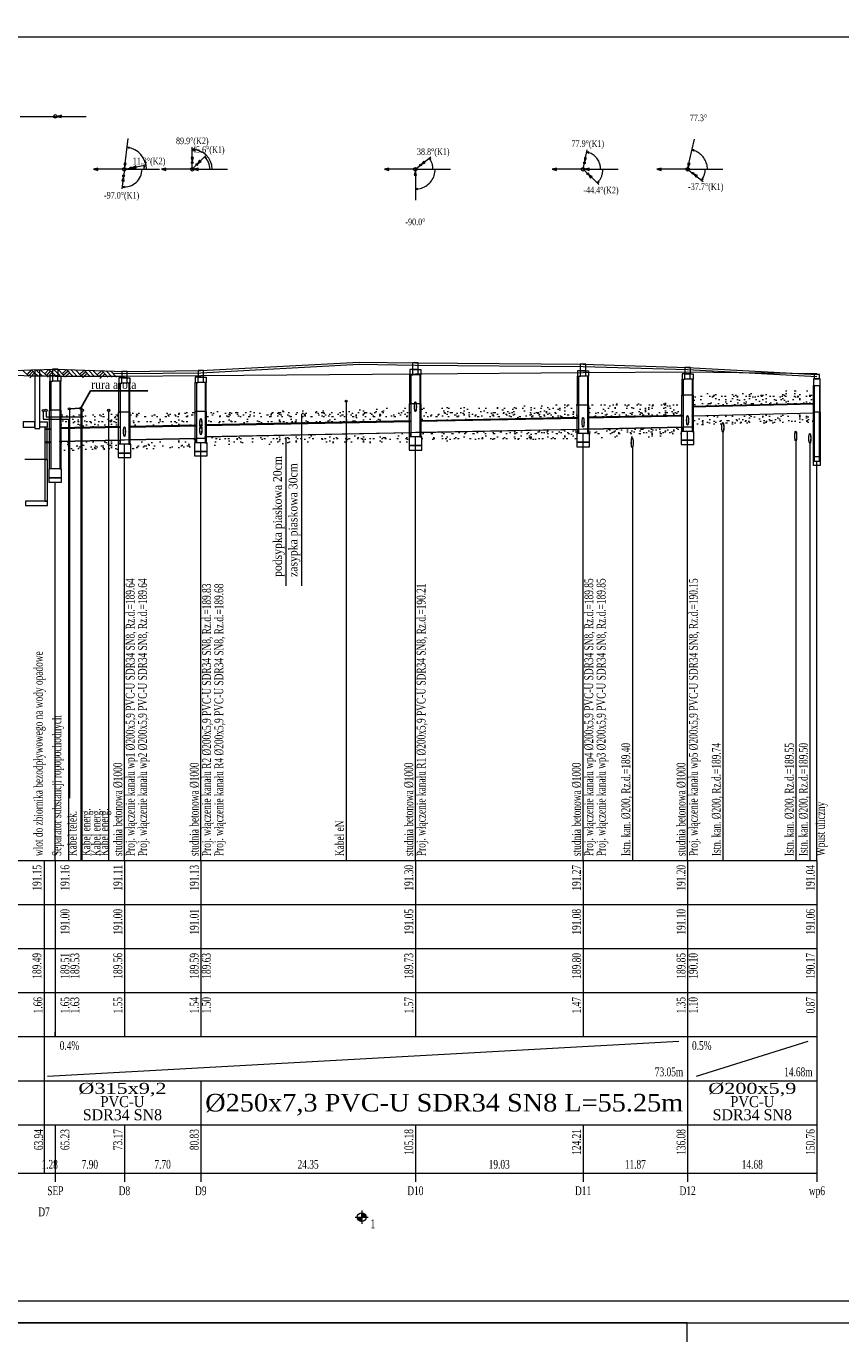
# Model space of a CAD drawing. Header units: metres. Extents: x 179 to 4242, y -694 to 805.
# Tile 4 of 25: x 754 to 939, y -304 to -8. Entities that reach past the tile are written whole.
import ezdxf
from ezdxf import colors
from ezdxf.entities.mleader import LeaderData, LeaderLine
from ezdxf.enums import TextEntityAlignment as Align
from ezdxf.math import Vec2, Vec3

# ---------------------------------------------------------------- set-up
doc = ezdxf.new("R2010")
doc.units = ezdxf.units.M
doc.header["$LTSCALE"] = 2
for name, color, linetype, lineweight in [('Liczby', 7, 'Continuous', 0), ('Linie_odn', 7, 'Continuous', 0), ('Linie_opisowe', 7, 'Continuous', 0), ('Linie_tabeli', 7, 'Continuous', 0), ('Odcinki', 7, 'Continuous', 20), ('Opis_PZ', 7, 'Continuous', 0), ('Opis_uzbr_n', 7, 'Continuous', 0), ('Opis_wl', 7, 'Continuous', 0), ('Osie', 7, 'Continuous', 0), ('Podsypki', 7, 'Continuous', 0), ('Teksty', 7, 'Continuous', 0), ('Teren_istn', 3, 'Continuous', 0), ('Teren_proj', 7, 'Continuous', 0), ('Uzbr_nadz', 7, 'Continuous', 0), ('Uzbr_podz', 7, 'Continuous', 0), ('warstwa_nr_0', 8, 'Continuous', 0), ('Wezly', 7, 'Continuous', 0), ('Wezly_2', 7, 'Continuous', 0), ('Wymiary', 7, 'Continuous', 0)]:
    doc.layers.add(name, color=color, linetype=linetype, lineweight=lineweight)
doc.styles.add('Garamond', font='GARA.TTF')
doc.styles.get("Standard").update_dxf_attribs({"font": 'GARA.TTF', "width": 0.8})
pattern_1 = [(0, (0, 594), (15.24, 3.81), [-1.905, 0, -5.715, 0]), (0, (0, 594.1905), (15.24, 3.81), [-0.762, 0, -2.667, 0, -1.3716, 0, -5.715, 0]), (0, (0, 594.381), (15.24, 3.81), [-0.381, 0, -1.905, 0, -1.905, 0, -4.191, 0, -1.3716, 0]), (0, (0, 594.5715), (15.24, 3.81), [-1.3716, 0, -6.096, 0]), (0, (0, 594.762), (15.24, 3.81), [-4.572, 0, -4.572, 0]), (0, (0, 594.9525), (15.24, 3.81), [-6.477, 0]), (0, (0, 595.143), (15.24, 3.81), [-1.905, 0, -8.382, 0]), (0, (0, 595.3335), (15.24, 3.81), [-2.667, 0, -1.524, 0]), (0, (0, 595.524), (15.24, 3.81), [-3.81, 0]), (0, (0, 595.905), (15.24, 3.81), [-0.5334, 0, -5.715, 0, -3.429, 0]), (0, (0, 596.0955), (15.24, 3.81), [-0.762, 0, -0.0762, 0, -1.905, 0]), (0, (0, 596.286), (15.24, 3.81), [-0.381, 0, -4.953, 0, -5.715, 0]), (0, (0, 596.4765), (15.24, 3.81), [-3.81, 0]), (0, (0, 596.667), (15.24, 3.81), [-1.905, 0, -8.001, 0]), (0, (0, 597.048), (15.24, 3.81), [-9.144, 0]), (0, (0, 597.2385), (15.24, 3.81), [-1.905, 0, -0.1524, 0, -2.667, 0]), (0, (0, 597.429), (15.24, 3.81), [-0.5334, 0, -3.81, 0, -1.524, 0, -2.667, 0, -3.048, 0]), (0, (0, 597.6195), (15.24, 3.81), [-1.143, 0, -1.524, 0, -3.81, 0, -0.1524, 0, -1.905, 0]), (0, (0, 597.81), (15.24, 3.81), [-3.81, 0])]
pattern_2 = [(0, (0, 596), (15.24, 3.81), [-1.905, 0, -5.715, 0]), (0, (0, 596.1905), (15.24, 3.81), [-0.762, 0, -2.667, 0, -1.3716, 0, -5.715, 0]), (0, (0, 596.381), (15.24, 3.81), [-0.381, 0, -1.905, 0, -1.905, 0, -4.191, 0, -1.3716, 0]), (0, (0, 596.5715), (15.24, 3.81), [-1.3716, 0, -6.096, 0]), (0, (0, 596.762), (15.24, 3.81), [-4.572, 0, -4.572, 0]), (0, (0, 596.9525), (15.24, 3.81), [-6.477, 0]), (0, (0, 597.143), (15.24, 3.81), [-1.905, 0, -8.382, 0]), (0, (0, 597.3335), (15.24, 3.81), [-2.667, 0, -1.524, 0]), (0, (0, 597.524), (15.24, 3.81), [-3.81, 0]), (0, (0, 597.905), (15.24, 3.81), [-0.5334, 0, -5.715, 0, -3.429, 0]), (0, (0, 598.0955), (15.24, 3.81), [-0.762, 0, -0.0762, 0, -1.905, 0]), (0, (0, 598.286), (15.24, 3.81), [-0.381, 0, -4.953, 0, -5.715, 0]), (0, (0, 598.4765), (15.24, 3.81), [-3.81, 0]), (0, (0, 598.667), (15.24, 3.81), [-1.905, 0, -8.001, 0]), (0, (0, 599.048), (15.24, 3.81), [-9.144, 0]), (0, (0, 599.2385), (15.24, 3.81), [-1.905, 0, -0.1524, 0, -2.667, 0]), (0, (0, 599.429), (15.24, 3.81), [-0.5334, 0, -3.81, 0, -1.524, 0, -2.667, 0, -3.048, 0]), (0, (0, 599.6195), (15.24, 3.81), [-1.143, 0, -1.524, 0, -3.81, 0, -0.1524, 0, -1.905, 0]), (0, (0, 599.81), (15.24, 3.81), [-3.81, 0])]

# ---------------------------------------------------------------- blocks, each defined once
blk = doc.blocks.new('_None')

msp = doc.modelspace()

# ---------------------------------------------------------------- hatches: boundary and pattern name
at = {"layer": 'Podsypki'}
h = msp.add_hatch(dxfattribs=at)
h.set_pattern_fill('SCREED', color=256, scale=0.3, style=0)
h.set_pattern_definition(pattern_2)
h.paths.add_polyline_path([(905.516, -93.88), (932.759, -93.199), (932.759, -90.199), (905.516, -90.88)])
h = msp.add_hatch(dxfattribs=at)
h.set_pattern_fill('SCREED', color=256, scale=0.3, style=0)
h.set_pattern_definition(pattern_1)
h.paths.add_polyline_path([(795.017, -98.072), (802.817, -97.916), (802.817, -95.043, -0.2651024), (802.602, -94.92), (795.017, -95.072)])
h = msp.add_hatch(dxfattribs=at)
h.set_pattern_fill('SCREED', color=256, scale=0.3, style=0)
h.set_pattern_definition(pattern_1)
h.paths.add_polyline_path([(802.817, -97.916), (805.497, -97.862), (805.497, -95.022, -0.3041237), (805.266, -94.867), (803.037, -94.912, -0.2758332), (802.817, -95.043)])
h = msp.add_hatch(dxfattribs=at)
h.set_pattern_fill('SCREED', color=256, scale=0.3, style=0)
h.set_pattern_definition(pattern_1)
h.paths.add_polyline_path([(805.497, -97.862), (817.157, -97.629), (817.157, -94.629), (805.732, -94.858, -0.3150814), (805.497, -95.022)])
h = msp.add_hatch(dxfattribs=at)
h.set_pattern_fill('SCREED', color=256, scale=0.3, style=0)
h.set_pattern_definition(pattern_1)
h.paths.add_polyline_path([(817.157, -97.629), (835.377, -97.265), (835.377, -94.265), (817.157, -94.629)])
h = msp.add_hatch(dxfattribs=at)
h.set_pattern_fill('SCREED', color=256, scale=0.3, style=0)
h.set_pattern_definition(pattern_1)
h.paths.add_polyline_path([(841.079, -97.151), (841.079, -94.151), (835.377, -94.265), (835.377, -97.265)])
h = msp.add_hatch(dxfattribs=at)
h.set_pattern_fill('SCREED', color=256, scale=0.3, style=0)
h.set_pattern_definition(pattern_1)
h.paths.add_polyline_path([(843.719, -97.098), (853.742, -96.897), (853.742, -93.897), (843.719, -94.098)])
h = msp.add_hatch(dxfattribs=at)
h.set_pattern_fill('SCREED', color=256, scale=0.3, style=0)
h.set_pattern_definition(pattern_1)
h.paths.add_polyline_path([(879.138, -96.389), (879.138, -93.389), (853.742, -93.897), (853.742, -96.897)])
h = msp.add_hatch(dxfattribs=at)
h.set_pattern_fill('SCREED', color=256, scale=0.3, style=0)
h.set_pattern_definition(pattern_1)
h.paths.add_polyline_path([(881.778, -96.337), (902.876, -95.915), (902.876, -92.915), (881.778, -93.337)])
h = msp.add_hatch(dxfattribs=at)
h.set_pattern_fill('SCREED', color=256, scale=0.3, style=0)
h.set_pattern_definition(pattern_1)
h.paths.add_polyline_path([(761.99, -98.714), (775.035, -98.453), (775.035, -95.453), (761.99, -95.714)])
h = msp.add_hatch(dxfattribs=at)
h.set_pattern_fill('SCREED', color=256, scale=0.3, style=0)
h.set_pattern_definition(pattern_1)
h.paths.add_polyline_path([(777.675, -98.401), (784.306, -98.268), (783.843, -95.277), (777.675, -95.401)])
h = msp.add_hatch(dxfattribs=at)
h.set_pattern_fill('SCREED', color=256, scale=0.3, style=0)
h.set_pattern_definition(pattern_1)
h.paths.add_polyline_path([(792.377, -98.107), (792.377, -95.107), (783.843, -95.277), (784.306, -98.268)])
h = msp.add_hatch(dxfattribs=at)
h.set_pattern_fill('SCREED', color=256, scale=0.3, style=0)
h.set_pattern_definition(pattern_2)
h.paths.add_polyline_path([(932.759, -95.399), (905.516, -96.08), (905.516, -97.513), (905.636, -97.513), (905.636, -98.08), (932.687, -97.399), (932.759, -97.399)])
h = msp.add_hatch(dxfattribs=at)
h.set_pattern_fill('SCREED', color=256, scale=0.3, style=0)
h.set_pattern_definition(pattern_1)
h.paths.add_polyline_path([(802.817, -100.666), (795.017, -100.822), (795.017, -102.087), (795.137, -102.087), (795.137, -102.822), (802.817, -102.668)])
h = msp.add_hatch(dxfattribs=at)
h.set_pattern_fill('SCREED', color=256, scale=0.3, style=0)
h.set_pattern_definition(pattern_1)
h.paths.add_polyline_path([(805.497, -100.612), (802.817, -100.666), (802.817, -102.668), (805.497, -102.614)])
h = msp.add_hatch(dxfattribs=at)
h.set_pattern_fill('SCREED', color=256, scale=0.3, style=0)
h.set_pattern_definition(pattern_1)
h.paths.add_polyline_path([(817.157, -100.379), (805.497, -100.612), (805.497, -102.614), (817.157, -102.379)])
h = msp.add_hatch(dxfattribs=at)
h.set_pattern_fill('SCREED', color=256, scale=0.3, style=0)
h.set_pattern_definition(pattern_1)
h.paths.add_polyline_path([(835.377, -100.015), (817.157, -100.379), (817.157, -102.379), (835.377, -102.013)])
h = msp.add_hatch(dxfattribs=at)
h.set_pattern_fill('SCREED', color=256, scale=0.3, style=0)
h.set_pattern_definition(pattern_1)
h.paths.add_polyline_path([(841.079, -100.749), (841.079, -99.901), (835.377, -100.015), (835.377, -102.013), (840.959, -101.901), (840.959, -100.769), (840.959, -100.749)])
h = msp.add_hatch(dxfattribs=at)
h.set_pattern_fill('SCREED', color=256, scale=0.3, style=0)
h.set_pattern_definition(pattern_1)
h.paths.add_polyline_path([(853.742, -99.647), (843.719, -99.848), (843.719, -100.749), (843.839, -100.749), (843.839, -101.848), (853.742, -101.648)])
h = msp.add_hatch(dxfattribs=at)
h.set_pattern_fill('SCREED', color=256, scale=0.3, style=0)
h.set_pattern_definition(pattern_1)
h.paths.add_polyline_path([(879.138, -99.988), (879.138, -99.139), (853.742, -99.647), (853.742, -101.648), (879.018, -101.139), (879.018, -100.008), (879.018, -99.988)])
h = msp.add_hatch(dxfattribs=at)
h.set_pattern_fill('SCREED', color=256, scale=0.3, style=0)
h.set_pattern_definition(pattern_1)
h.paths.add_polyline_path([(902.876, -98.665), (881.778, -99.087), (881.778, -99.988), (881.898, -99.988), (881.898, -101.087), (902.756, -100.665), (902.756, -99.533), (902.756, -99.513), (902.876, -99.513)])
h = msp.add_hatch(dxfattribs=at)
h.set_pattern_fill('SCREED', color=256, scale=0.3, style=0)
h.set_pattern_definition(pattern_1)
h.paths.add_polyline_path([(775.035, -101.603), (761.99, -101.864), (761.99, -103.047), (762.11, -103.047), (762.11, -103.864), (774.915, -103.603), (774.915, -102.434), (775.035, -102.434)])
h = msp.add_hatch(dxfattribs=at)
h.set_pattern_fill('SCREED', color=256, scale=0.3, style=0)
h.set_pattern_definition(pattern_1)
h.paths.add_polyline_path([(784.655, -101.411), (777.675, -101.551), (777.675, -102.434), (777.795, -102.434), (777.795, -103.551), (784.655, -103.411)])
h = msp.add_hatch(dxfattribs=at)
h.set_pattern_fill('SCREED', color=256, scale=0.3, style=0)
h.set_pattern_definition(pattern_1)
h.paths.add_polyline_path([(792.377, -102.087), (792.377, -101.257), (784.655, -101.411), (784.655, -103.411), (792.257, -103.257), (792.257, -102.107), (792.257, -102.087)])

# ---------------------------------------------------------------- linework, layer by layer
at = {"layer": 'Liczby'}
for p, q in [((828.719, -278), (831.719, -278)), ((829.221, -278.07), (831.216, -277.93)), ((829.228, -278.139), (831.209, -277.861)), ((829.241, -278.208), (831.197, -277.792)), ((829.257, -278.276), (831.18, -277.724)), ((829.279, -278.342), (831.158, -277.658)), ((829.305, -278.407), (831.132, -277.593)), ((829.336, -278.469), (831.102, -277.531)), ((829.371, -278.53), (831.067, -277.47)), ((829.41, -278.588), (831.028, -277.412)), ((829.453, -278.643), (830.985, -277.357)), ((829.499, -278.695), (830.938, -277.305)), ((829.55, -278.743), (830.888, -277.257)), ((829.603, -278.788), (830.834, -277.212)), ((829.66, -278.829), (830.778, -277.171)), ((829.719, -278.866), (830.719, -277.134)), ((829.78, -278.899), (830.657, -277.101)), ((829.844, -278.927), (830.593, -277.073)), ((829.91, -278.951), (830.528, -277.049)), ((829.977, -278.97), (830.461, -277.03)), ((830.045, -278.985), (830.392, -277.015)), ((830.114, -278.995), (830.323, -277.005)), ((830.184, -278.999), (830.254, -277.001)), ((830.219, -276.5), (830.219, -279.5))]:
    msp.add_line(p, q, dxfattribs=at)
msp.add_circle((830.219, -278), 1, dxfattribs=at)
at = {"layer": 'Linie_opisowe'}
msp.add_line((826.697, -92.681), (826.697, -197), dxfattribs=at)
for points in [[(912.453, -99.6), (912.453, -99.6), (912.179, -99.6), (912.196, -197)], [(891.634, -103.1), (891.634, -103.1), (891.658, -103.1), (891.658, -197)], [(929.009, -101.6), (929.009, -101.6), (928.734, -101.6), (928.751, -197)], [(932.209, -102.1), (932.209, -102.1), (931.934, -102.1), (931.951, -197)]]:
    msp.add_lwpolyline(points, dxfattribs=at)
at = {"layer": 'Linie_tabeli'}
for p, q in [((766.79, -197), (766.79, -94.772)), ((772.79, -197), (772.79, -94.772)), ((630.219, -197), (933.551, -197)), ((758.102, -197), (758.102, -207)), ((760.67, -197), (760.67, -207)), ((776.355, -197), (776.355, -207)), ((793.697, -197), (793.697, -207)), ((842.399, -197), (842.399, -207)), ((880.458, -197), (880.458, -207)), ((904.196, -197), (904.196, -207)), ((933.551, -197), (933.551, -207)), ((933.551, -197), (933.551, -268)), ((630.219, -207), (933.551, -207)), ((758.102, -207), (758.102, -237)), ((760.67, -207), (760.67, -237)), ((776.355, -207), (776.355, -237)), ((793.697, -207), (793.697, -237)), ((842.399, -207), (842.399, -237)), ((880.458, -207), (880.458, -237)), ((904.196, -207), (904.196, -237)), ((933.551, -207), (933.551, -237)), ((630.219, -217), (933.551, -217)), ((630.219, -227), (933.551, -227)), ((630.219, -237), (933.551, -237)), ((758.102, -237), (758.102, -247)), ((760.67, -237), (760.67, -236)), ((904.196, -237), (904.196, -247)), ((904.196, -237), (904.196, -247)), ((933.551, -237), (933.551, -247)), ((758.902, -246), (902.196, -238)), ((906.196, -246), (931.551, -238)), ((630.219, -247), (933.551, -247)), ((758.102, -247), (758.102, -257)), ((793.697, -247), (793.697, -257)), ((904.196, -247), (904.196, -257)), ((933.551, -247), (933.551, -257)), ((630.219, -257), (933.551, -257)), ((758.102, -257), (758.102, -268)), ((760.67, -257), (760.67, -270)), ((776.355, -257), (776.355, -270)), ((793.697, -257), (793.697, -270)), ((842.399, -257), (842.399, -270)), ((880.458, -257), (880.458, -270)), ((904.196, -257), (904.196, -270)), ((933.551, -257), (933.551, -270)), ((630.219, -268), (933.551, -268))]:
    msp.add_line(p, q, dxfattribs=at)
msp.add_lwpolyline([(521.299, -297), (1571.787, -297), (1571.787, -10), (521.299, -10)], close=True, dxfattribs=at)
for points in [[(757.929, -95.04), (757.929, -96.738), (763.67, -96.738), (763.67, -197)], [(758.559, -95.022), (758.559, -96.219), (766.47, -96.219), (766.47, -197)], [(842.399, -197), (842.399, -100.769)], [(880.458, -197), (880.458, -100.008)], [(904.196, -197), (904.196, -99.533)], [(776.355, -197), (776.355, -102.454)], [(793.697, -197), (793.697, -102.107)], [(933.551, -197), (933.551, -106.279)], [(760.67, -197), (760.67, -111.067)]]:
    msp.add_lwpolyline(points, dxfattribs=at)
at = {"layer": 'Odcinki'}
for p, q in [((758.302, -98.927), (759.67, -98.9)), ((758.302, -99.07), (759.67, -99.043)), ((758.302, -101.934), (759.67, -101.906)), ((758.302, -102.077), (759.67, -102.05))]:
    msp.add_line(p, q, dxfattribs=at)
for points in [[(905.196, -93.988), (932.951, -93.294), (932.951, -93.195), (905.196, -93.888)], [(794.697, -98.203), (841.399, -97.269), (841.399, -97.144), (794.697, -98.078)], [(843.399, -97.229), (879.458, -96.508), (879.458, -96.383), (843.399, -97.104)], [(881.458, -96.468), (903.196, -96.033), (903.196, -95.908), (881.458, -96.343)], [(905.196, -95.988), (932.951, -95.294), (932.951, -95.394), (905.196, -96.088)], [(761.67, -98.864), (775.355, -98.59), (775.355, -98.447), (761.67, -98.721)], [(777.355, -98.55), (792.697, -98.243), (792.697, -98.1), (777.355, -98.407)], [(794.697, -100.703), (841.399, -99.769), (841.399, -99.894), (794.697, -100.828)], [(843.399, -99.729), (879.458, -99.008), (879.458, -99.133), (843.399, -99.854)], [(881.458, -98.968), (903.196, -98.533), (903.196, -98.658), (881.458, -99.093)], [(761.67, -101.728), (775.355, -101.454), (775.355, -101.597), (761.67, -101.871)], [(777.355, -101.414), (792.697, -101.107), (792.697, -101.25), (777.355, -101.557)]]:
    msp.add_lwpolyline(points, close=True, dxfattribs=at)
at = {"layer": 'Opis_uzbr_n'}
for p, q in [((763.87, -94.672), (763.87, -182.869)), ((766.47, -94.541), (766.47, -183.233))]:
    msp.add_line(p, q, dxfattribs=at)
at = {"layer": 'Opis_wl'}
for centre, major_axis in [((842.399, -93.949), (0, -1.1)), ((842.399, -93.949), (0, -1)), ((793.697, -97.687), (0, -1.1)), ((793.697, -97.687), (0, -1)), ((880.458, -97.488), (0, -1.1)), ((880.458, -97.488), (0, -1.1)), ((880.458, -97.488), (0, -1)), ((880.458, -97.488), (0, -1)), ((904.196, -97.013), (0, -1.1)), ((904.196, -97.013), (0, -1)), ((776.355, -99.57), (0, -1.1)), ((776.355, -99.57), (0, -1.1)), ((776.355, -99.57), (0, -1)), ((776.355, -99.57), (0, -1)), ((793.697, -99.223), (0, -1.1)), ((793.697, -99.223), (0, -1))]:
    msp.add_ellipse(centre, major_axis=major_axis, ratio=0.2, dxfattribs=at)
at = {"layer": 'Osie'}
for p, q in [((752.664, -28), (760.664, -28)), ((776.355, -40), (784.355, -40)), ((791.754, -40), (799.754, -40)), ((842.399, -40), (850.399, -40)), ((880.458, -40), (888.458, -40)), ((904.196, -40), (912.196, -40))]:
    msp.add_line(p, q, dxfattribs=at)
at = {"layer": 'Podsypki', "color": 1}
msp.add_line((760.67, -197), (763.87, -197), dxfattribs=at)
at = {"layer": 'Teksty'}
for p, q in [((816.628, -134.591), (816.628, -95.522)), ((813.089, -134.591), (813.089, -100.871))]:
    msp.add_line(p, q, dxfattribs=at)
at = {"layer": 'Teren_istn'}
msp.add_lwpolyline([(630.219, -89), (647.205, -89), (714.263, -86), (743.143, -86.622), (746.99, -86.705), (753.507, -86.846), (755.309, -86.885), (758.102, -86.945), (760.67, -87), (776.355, -87), (793.697, -86.864), (842.399, -86.483), (880.458, -86.186), (904.196, -86), (933.551, -86.4)], dxfattribs=at)
at = {"layer": 'Teren_proj'}
msp.add_lwpolyline([(647.205, -89), (714.263, -86.872), (743.143, -85.956), (746.99, -85.834), (753.507, -85.627), (755.309, -85.57), (758.102, -85.481), (760.67, -85.4), (776.355, -85.9), (793.697, -85.7), (829.637, -83.8), (842.399, -84), (880.458, -84.3), (904.196, -85), (933.551, -86.6)], dxfattribs=at)
at = {"layer": 'Uzbr_nadz'}
for p, q in [((753.219, -85.637), (754.677, -87.005)), ((755.219, -85.573), (754.192, -86.667)), ((755.583, -85.916), (754.557, -87.009)), ((755.219, -85.573), (756.677, -86.942)), ((756.219, -85.542), (757.677, -86.91)), ((757.219, -85.51), (758.677, -86.879)), ((759.219, -85.447), (758.192, -86.54)), ((759.583, -85.789), (758.557, -86.882)), ((759.219, -85.447), (760.677, -86.815)), ((760.219, -85.415), (761.677, -86.783)), ((761.219, -85.418), (762.628, -86.837)), ((763.219, -85.482), (762.125, -86.508)), ((763.561, -85.846), (762.467, -86.873)), ((763.219, -85.482), (764.587, -86.94)), ((764.219, -85.514), (765.587, -86.972)), ((765.219, -85.545), (766.587, -87.004)), ((767.219, -85.609), (766.125, -86.635)), ((767.561, -85.974), (766.467, -87)), ((767.219, -85.609), (768.587, -87.068)), ((768.219, -85.641), (769.587, -87.1)), ((769.219, -85.673), (770.587, -87.131)), ((771.219, -85.737), (770.125, -86.763)), ((771.561, -86.101), (770.467, -87.128)), ((771.219, -85.737), (772.587, -87.195)), ((772.219, -85.769), (773.587, -87.227)), ((773.219, -85.801), (774.587, -87.259)), ((755.948, -86.258), (754.921, -87.351)), ((759.948, -86.131), (758.921, -87.225)), ((763.903, -86.211), (762.809, -87.237)), ((767.903, -86.339), (766.809, -87.365)), ((771.903, -86.466), (770.809, -87.492))]:
    msp.add_line(p, q, dxfattribs=at)
msp.add_lwpolyline([(773.942, -86.323), (776.355, -86.4), (793.697, -86.2), (829.637, -84.3), (842.399, -84.5), (880.458, -84.8), (904.196, -85.5), (933.542, -87.1)], dxfattribs=at)
at = {"layer": 'Uzbr_podz'}
for centre in [(757.971, -94.793), (758.559, -94.772), (763.87, -94.422), (766.47, -94.291), (766.79, -94.772), (772.79, -94.772), (826.697, -92.681)]:
    msp.add_circle(centre, 0.25, dxfattribs=at)
for centre, major_axis in [((912.178, -98.6), (0, -1.1)), ((912.178, -98.6), (0, -1)), ((928.726, -100.601), (0, -1.1)), ((928.726, -100.601), (0, -1)), ((931.926, -101.1), (0, -1.1)), ((931.926, -101.1), (0, -1)), ((891.634, -102.1), (0, -1.1)), ((891.634, -102.1), (0, -1))]:
    msp.add_ellipse(centre, major_axis=major_axis, ratio=0.2, dxfattribs=at)
at = {"layer": 'warstwa_nr_0'}
for points in [[(496.299, -302), (1576.787, -302), (1576.787, -5), (496.299, -5)], [(496.299, -599), (904.092, -599), (904.092, -302), (496.299, -302)]]:
    msp.add_lwpolyline(points, close=True, dxfattribs=at)
at = {"layer": 'Wezly'}
for p, q in [((842.999, -85.5), (841.799, -85.5)), ((881.058, -85.8), (879.858, -85.8)), ((761.27, -86.9), (760.07, -86.9)), ((761.27, -88.1), (760.07, -88.1)), ((776.955, -87.4), (775.755, -87.4)), ((776.955, -88.6), (775.755, -88.6)), ((794.297, -87.2), (793.097, -87.2)), ((794.297, -88.4), (793.097, -88.4)), ((842.999, -86.7), (841.799, -86.7)), ((881.058, -87), (879.858, -87)), ((904.796, -86.5), (903.596, -86.5)), ((904.796, -87.7), (903.596, -87.7)), ((905.316, -91.3), (903.076, -91.3)), ((761.79, -94.7), (759.55, -94.7)), ((794.817, -95), (792.577, -95)), ((843.519, -93.3), (841.279, -93.3)), ((881.578, -93.6), (879.338, -93.6)), ((777.475, -95.2), (775.235, -95.2)), ((934.151, -95.2), (932.951, -95.2))]:
    msp.add_line(p, q, dxfattribs=at)
for points in [[(760.046, -86.9), (761.294, -86.9), (761.294, -85.4), (760.046, -85.4)], [(775.731, -87.4), (776.979, -87.4), (776.979, -85.9), (775.731, -85.9)], [(793.073, -87.2), (794.321, -87.2), (794.321, -85.7), (793.073, -85.7)], [(841.799, -85.5), (841.149, -85.5), (841.149, -86.7), (841.799, -86.7)], [(841.775, -85.5), (843.023, -85.5), (843.023, -84), (841.775, -84)], [(842.999, -85.5), (843.649, -85.5), (843.649, -86.7), (842.999, -86.7)], [(879.858, -85.8), (879.208, -85.8), (879.208, -87), (879.858, -87)], [(879.834, -85.8), (881.082, -85.8), (881.082, -84.3), (879.834, -84.3)], [(881.058, -85.8), (881.708, -85.8), (881.708, -87), (881.058, -87)], [(903.572, -86.5), (904.82, -86.5), (904.82, -85), (903.572, -85)], [(760.07, -86.9), (759.42, -86.9), (759.42, -88.1), (760.07, -88.1)], [(759.67, -94.7), (759.42, -94.7), (759.42, -88.1), (759.67, -88.1)], [(761.27, -86.9), (761.92, -86.9), (761.92, -88.1), (761.27, -88.1)], [(761.67, -94.7), (761.92, -94.7), (761.92, -88.1), (761.67, -88.1)], [(775.755, -87.4), (775.105, -87.4), (775.105, -88.6), (775.755, -88.6)], [(775.355, -95.2), (775.105, -95.2), (775.105, -88.6), (775.355, -88.6)], [(776.955, -87.4), (777.605, -87.4), (777.605, -88.6), (776.955, -88.6)], [(777.355, -95.2), (777.605, -95.2), (777.605, -88.6), (777.355, -88.6)], [(793.097, -87.2), (792.447, -87.2), (792.447, -88.4), (793.097, -88.4)], [(792.697, -95), (792.447, -95), (792.447, -88.4), (792.697, -88.4)], [(794.297, -87.2), (794.947, -87.2), (794.947, -88.4), (794.297, -88.4)], [(794.697, -95), (794.947, -95), (794.947, -88.4), (794.697, -88.4)], [(841.399, -93.3), (841.149, -93.3), (841.149, -86.7), (841.399, -86.7)], [(843.399, -93.3), (843.649, -93.3), (843.649, -86.7), (843.399, -86.7)], [(879.458, -93.6), (879.208, -93.6), (879.208, -87), (879.458, -87)], [(881.458, -93.6), (881.708, -93.6), (881.708, -87), (881.458, -87)], [(903.596, -86.5), (902.946, -86.5), (902.946, -87.7), (903.596, -87.7)], [(903.196, -91.3), (902.946, -91.3), (902.946, -87.7), (903.196, -87.7)], [(904.796, -86.5), (905.446, -86.5), (905.446, -87.7), (904.796, -87.7)], [(905.196, -91.3), (905.446, -91.3), (905.446, -87.7), (905.196, -87.7)], [(932.801, -89.1), (934.301, -89.1), (934.301, -87.6), (932.801, -87.6)], [(932.951, -87.6), (934.151, -87.6), (934.151, -86.6), (932.951, -86.6)], [(903.196, -99.533), (902.876, -99.533), (902.876, -91.3), (903.196, -91.3)], [(905.196, -99.533), (905.516, -99.533), (905.516, -91.3), (905.196, -91.3)], [(932.951, -95.2), (932.801, -95.2), (932.801, -89.1), (932.951, -89.1)], [(934.151, -95.2), (934.301, -95.2), (934.301, -89.1), (934.151, -89.1)], [(759.67, -108.067), (759.35, -108.067), (759.35, -94.7), (759.67, -94.7)], [(761.67, -108.067), (761.99, -108.067), (761.99, -94.7), (761.67, -94.7)], [(792.697, -102.107), (792.377, -102.107), (792.377, -95), (792.697, -95)], [(794.697, -102.107), (795.017, -102.107), (795.017, -95), (794.697, -95)], [(841.399, -100.769), (841.079, -100.769), (841.079, -93.3), (841.399, -93.3)], [(843.399, -100.769), (843.719, -100.769), (843.719, -93.3), (843.399, -93.3)], [(879.458, -100.008), (879.138, -100.008), (879.138, -93.6), (879.458, -93.6)], [(881.458, -100.008), (881.778, -100.008), (881.778, -93.6), (881.458, -93.6)], [(775.355, -102.454), (775.035, -102.454), (775.035, -95.2), (775.355, -95.2)], [(777.355, -102.454), (777.675, -102.454), (777.675, -95.2), (777.355, -95.2)], [(933.551, -106.279), (934.151, -106.279), (934.151, -95.2), (934.201, -95.2), (934.301, -95.2), (934.301, -107.279), (933.551, -107.279), (933.551, -107.279), (932.801, -107.279), (932.801, -95.2), (932.901, -95.2), (932.951, -95.2), (932.951, -106.279)], [(840.959, -102.769), (843.839, -102.769), (843.839, -100.769), (840.959, -100.769)], [(842.399, -100.769), (841.399, -100.769), (841.399, -99.769), (842.399, -99.749), (843.399, -99.729), (843.399, -100.769)], [(879.018, -102.008), (881.898, -102.008), (881.898, -100.008), (879.018, -100.008)], [(880.458, -100.008), (879.458, -100.008), (879.458, -99.008), (880.458, -98.988), (881.458, -98.968), (881.458, -100.008)], [(902.756, -101.533), (905.636, -101.533), (905.636, -99.533), (902.756, -99.533)], [(904.196, -99.533), (903.196, -99.533), (903.196, -98.533), (904.196, -98.513), (905.196, -98.488), (905.196, -99.533)], [(774.915, -104.454), (777.795, -104.454), (777.795, -102.454), (774.915, -102.454)], [(776.355, -102.454), (775.355, -102.454), (775.355, -101.454), (776.355, -101.434), (777.355, -101.414), (777.355, -102.454)], [(792.257, -104.107), (795.137, -104.107), (795.137, -102.107), (792.257, -102.107)], [(793.697, -102.107), (792.697, -102.107), (792.697, -101.107), (793.697, -101.087), (794.697, -101.063), (794.697, -102.107)], [(840.959, -103.769), (843.839, -103.769), (843.839, -102.769), (840.959, -102.769)], [(879.018, -103.008), (881.898, -103.008), (881.898, -102.008), (879.018, -102.008)], [(902.756, -102.533), (905.636, -102.533), (905.636, -101.533), (902.756, -101.533)], [(774.915, -105.454), (777.795, -105.454), (777.795, -104.454), (774.915, -104.454)], [(792.257, -105.107), (795.137, -105.107), (795.137, -104.107), (792.257, -104.107)], [(932.951, -106.279), (934.151, -106.279), (934.151, -105.279), (932.951, -105.279)], [(759.23, -110.067), (762.11, -110.067), (762.11, -108.067), (759.23, -108.067)], [(759.23, -111.067), (762.11, -111.067), (762.11, -110.067), (759.23, -110.067)]]:
    msp.add_lwpolyline(points, close=True, dxfattribs=at)
at = {"layer": 'Wezly_2'}
msp.add_line((758.915, -105.902), (753.763, -105.902), dxfattribs=at)
for points in [[(755.987, -98.914), (757.187, -98.914), (757.183, -85.65), (755.983, -85.65)], [(755.983, -97.383), (753.383, -97.383), (753.383, -98.583), (755.983, -98.583)], [(757.183, -97.383), (758.796, -97.383), (758.796, -98.583), (757.183, -98.583)], [(758.315, -105.902), (758.815, -105.902), (758.802, -98.583), (758.302, -98.583)], [(758.315, -115.381), (758.915, -115.381), (758.915, -105.902), (758.315, -105.902)], [(753.883, -116.381), (758.915, -116.381), (758.915, -115.381), (753.883, -115.381)]]:
    msp.add_lwpolyline(points, close=True, dxfattribs=at)
at = {"layer": 'Wymiary'}
for p, q in [((760.67, -28), (767.67, -28.036)), ((776.355, -40), (777.208, -33.052)), ((791.754, -40), (791.761, -35)), ((880.458, -40), (881.402, -35.6)), ((904.196, -40), (905.733, -33.171)), ((791.754, -40), (794.904, -36.787)), ((842.399, -40), (845.909, -37.183)), ((776.355, -40), (769.355, -40)), ((776.355, -40), (775.803, -44.466)), ((776.355, -40), (781.257, -39.017)), ((791.754, -40), (784.754, -40)), ((791.754, -40), (798.754, -39.997)), ((842.399, -40), (835.399, -40)), ((842.399, -40), (842.401, -47)), ((880.458, -40), (873.458, -40)), ((880.458, -40), (884.03, -43.498)), ((880.458, -40), (887.458, -40.008)), ((904.196, -40), (897.196, -40)), ((904.196, -40), (907.756, -42.752))]:
    msp.add_line(p, q, dxfattribs=at)
for points in [[(761.07, -28.002), (762.035, -28.266), (762.037, -27.748)], [(776.964, -35.037), (777.428, -35.225), (777.459, -34.968)], [(791.761, -35.5), (792.243, -35.63), (792.244, -35.371)], [(905.184, -35.61), (905.627, -35.842), (905.684, -35.59)], [(791.756, -38.3), (792.017, -37.334), (791.499, -37.334)], [(792.944, -38.786), (793.805, -38.278), (793.435, -37.915)], [(794.554, -37.144), (794.808, -37.574), (794.99, -37.389)], [(843.725, -38.936), (844.64, -38.533), (844.316, -38.129)], [(845.519, -37.496), (845.72, -37.953), (845.922, -37.791)], [(880.814, -38.338), (881.27, -37.448), (880.764, -37.339)], [(881.297, -36.089), (881.742, -36.317), (881.796, -36.064)], [(769.355, -40), (770.321, -40.259), (770.321, -39.741)], [(776.404, -39.603), (776.778, -38.676), (776.265, -38.613)], [(778.022, -39.666), (779.02, -39.73), (778.918, -39.222)], [(780.767, -39.115), (780.735, -39.614), (780.989, -39.563)], [(784.754, -40), (785.72, -40.259), (785.72, -39.741)], [(792.154, -40), (793.12, -40.258), (793.12, -39.741)], [(835.399, -40), (836.365, -40.259), (836.365, -39.741)], [(842.4, -40.4), (842.141, -41.366), (842.659, -41.366)], [(873.458, -40), (874.424, -40.259), (874.424, -39.741)], [(880.858, -40), (881.824, -40.26), (881.824, -39.743)], [(881.672, -41.189), (882.182, -42.05), (882.544, -41.68)], [(897.196, -40), (898.161, -40.259), (898.161, -39.741)], [(904.283, -39.61), (904.748, -38.724), (904.243, -38.611)], [(905.541, -41.04), (906.147, -41.835), (906.463, -41.426)], [(776.146, -41.687), (775.771, -42.614), (776.285, -42.677)], [(775.864, -43.97), (776.328, -44.157), (776.36, -43.901)], [(842.4, -44.5), (842.883, -44.629), (842.883, -44.37)], [(883.673, -43.149), (884.103, -42.894), (883.918, -42.713)], [(907.36, -42.446), (907.758, -42.143), (907.553, -41.985)]]:
    msp.add_lwpolyline(points, close=True, dxfattribs=at)
for points in [[(908.696, -40), (908.685, -39.697), (908.655, -39.395), (908.604, -39.095), (908.533, -38.8), (908.442, -38.511), (908.332, -38.228), (908.203, -37.953), (908.056, -37.687), (907.891, -37.432), (907.71, -37.189), (907.512, -36.959), (907.3, -36.742), (907.073, -36.54), (906.833, -36.354), (906.581, -36.185), (906.319, -36.032), (906.046, -35.898), (905.766, -35.783), (905.478, -35.687), (905.184, -35.61)], [(846.399, -40), (846.397, -39.865), (846.39, -39.73), (846.379, -39.595), (846.363, -39.461), (846.342, -39.327), (846.317, -39.194), (846.288, -39.062), (846.254, -38.931), (846.216, -38.801), (846.173, -38.673), (846.126, -38.546), (846.075, -38.421), (846.019, -38.297), (845.959, -38.176), (845.896, -38.057), (845.828, -37.939), (845.756, -37.825), (845.681, -37.712), (845.602, -37.603), (845.519, -37.496)], [(884.458, -40), (884.449, -39.728), (884.421, -39.458), (884.375, -39.19), (884.311, -38.926), (884.229, -38.667), (884.13, -38.413), (884.014, -38.168), (883.881, -37.93), (883.732, -37.703), (883.569, -37.486), (883.391, -37.28), (883.199, -37.087), (882.995, -36.908), (882.779, -36.743), (882.553, -36.592), (882.316, -36.458), (882.071, -36.34), (881.819, -36.239), (881.561, -36.155), (881.297, -36.089)], [(842.4, -44.5), (842.753, -44.486), (843.104, -44.445), (843.451, -44.375), (843.791, -44.279), (844.122, -44.157), (844.443, -44.009), (844.751, -43.837), (845.045, -43.64), (845.322, -43.422), (845.582, -43.182), (845.822, -42.922), (846.04, -42.645), (846.237, -42.351), (846.409, -42.043), (846.557, -41.722), (846.679, -41.39), (846.775, -41.05), (846.844, -40.704), (846.886, -40.353), (846.899, -40)], [(883.673, -43.149), (883.793, -43.022), (883.907, -42.89), (884.016, -42.754), (884.12, -42.615), (884.219, -42.471), (884.312, -42.323), (884.399, -42.172), (884.48, -42.018), (884.555, -41.86), (884.624, -41.7), (884.687, -41.538), (884.743, -41.373), (884.793, -41.206), (884.837, -41.037), (884.874, -40.866), (884.904, -40.695), (884.928, -40.522), (884.944, -40.348), (884.955, -40.174), (884.958, -40)], [(907.36, -42.446), (907.439, -42.341), (907.514, -42.233), (907.586, -42.122), (907.654, -42.01), (907.718, -41.895), (907.779, -41.778), (907.835, -41.659), (907.888, -41.539), (907.936, -41.416), (907.981, -41.292), (908.021, -41.167), (908.058, -41.041), (908.09, -40.913), (908.118, -40.784), (908.142, -40.655), (908.161, -40.525), (908.176, -40.394), (908.187, -40.263), (908.193, -40.132), (908.196, -40)]]:
    msp.add_lwpolyline(points, dxfattribs=at)
for centre, radius in [((760.67, -28), 0.4), ((791.756, -38.5), 0.2), ((880.772, -38.533), 0.2), ((776.355, -40), 0.4), ((776.171, -41.489), 0.2), ((777.826, -39.705), 0.2), ((791.754, -40), 0.4), ((792.804, -38.929), 0.2), ((842.399, -40), 0.4), ((843.569, -39.061), 0.2), ((880.458, -40), 0.4), ((881.53, -41.049), 0.2), ((904.196, -40), 0.4), ((905.382, -40.917), 0.2)]:
    msp.add_circle(centre, radius, dxfattribs=at)
for centre, radius, start, end in [((776.355, -40), 5, 359.99931, 83.00035), ((791.754, -40), 4.5, 359.99916, 89.9142), ((791.754, -40), 3.999, 359.99641, 45.56827), ((776.355, -40), 4, 262.95414, 0.00079), ((776.362, -39.999), 4.493, 359.99329, 11.35224)]:
    msp.add_arc(centre, radius, start, end, dxfattribs=at)

# ---------------------------------------------------------------- texts
at = {"layer": 'Liczby', "width": 0.8}
for s, height, p in [('77.3%%D', 1.5, (906.656, -29.073)), ('89.9%%D(K2)', 1.5, (791.762, -34.3)), ('45.6%%D(K1)', 1.5, (795.394, -36.287)), ('38.8%%D(K1)', 1.5, (846.454, -36.745)), ('77.9%%D(K1)', 1.5, (881.549, -34.916)), ('11.3%%D(K2)', 1.5, (781.944, -38.879)), ('-44.4%%D(K2)', 1.5, (884.53, -45.488)), ('-37.7%%D(K1)', 1.5, (908.31, -44.68)), ('-97.0%%D(K1)', 1.5, (775.717, -46.661)), ('-90.0%%D', 1.5, (842.402, -52.7)), ('1.28', 2, (759.386, -267)), ('7.90', 2, (768.513, -267)), ('7.70', 2, (785.026, -267)), ('24.35', 2, (818.048, -267)), ('19.03', 2, (861.429, -267)), ('11.87', 2, (892.327, -267)), ('14.68', 2, (918.873, -267)), ('SEP', 2, (760.67, -273)), ('D8', 2, (776.355, -273)), ('D9', 2, (793.697, -273)), ('D10', 2, (842.399, -273)), ('D11', 2, (880.458, -273)), ('D12', 2, (904.196, -273)), ('wp6', 2, (933.551, -273)), ('D7', 2, (758.102, -277.8))]:
    msp.add_text(s, height=height, dxfattribs=at).set_placement(p, align=Align.CENTER)
for s, p in [('191.15', (757.493, -198)), ('191.16', (763.852, -198)), ('191.11', (775.855, -198)), ('191.13', (793.197, -198)), ('191.30', (841.899, -198)), ('191.27', (879.958, -198)), ('191.20', (903.696, -198)), ('191.04', (933.051, -198)), ('191.00', (763.852, -208)), ('191.00', (775.855, -208)), ('191.01', (793.197, -208)), ('191.05', (841.899, -208)), ('191.08', (879.958, -208)), ('191.10', (903.696, -208)), ('191.06', (933.051, -208)), ('189.49', (757.488, -218)), ('189.51', (763.852, -218)), ('189.53', (766.102, -218)), ('189.56', (775.855, -218)), ('189.59', (793.197, -218)), ('189.63', (795.947, -218)), ('189.73', (841.899, -218)), ('189.80', (879.958, -218)), ('189.85', (903.696, -218)), ('190.10', (906.446, -218)), ('190.17', (933.051, -218)), ('1.66', (757.723, -228)), ('1.65', (763.852, -228)), ('1.63', (766.102, -228)), ('1.55', (775.855, -228)), ('1.54', (793.197, -228)), ('1.50', (795.947, -228)), ('1.57', (841.899, -228)), ('1.47', (879.958, -228)), ('1.35', (903.696, -228)), ('1.10', (906.446, -228)), ('0.87', (933.051, -228)), ('63.94', (757.859, -258)), ('65.23', (763.852, -258)), ('73.17', (775.855, -258)), ('80.83', (793.197, -258)), ('105.18', (841.899, -258)), ('124.21', (879.958, -258)), ('136.08', (903.696, -258)), ('150.76', (933.051, -258))]:
    msp.add_text(s, height=2, rotation=90, dxfattribs=at).set_placement(p, align=Align.RIGHT)
for s, p in [('0.4%', (761.67, -240)), ('0.5%', (905.196, -240)), ('1', (832.219, -280.5))]:
    msp.add_text(s, height=2, dxfattribs=at).set_placement(p)
for s, p in [('73.05m', (903.196, -246)), ('14.68m', (932.551, -246))]:
    msp.add_text(s, height=2, dxfattribs=at).set_placement(p, align=Align.RIGHT)
at = {"layer": 'Liczby'}
for s, height, width, p, p2 in [('%%c315x9,2', 2.5, 1.378406, (765.9, -250), (785.9, -250)), ('%%c200x5,9', 2.5, 1.378406, (908.873, -250), (928.873, -250)), ('PVC-U', 2.5, 0.905506, (770.9, -253), (780.9, -253)), ('%%c250x7,3 PVC-U SDR34 SN8 L=55.25m', 4, 1.088253, (794.697, -254), (903.196, -254)), ('PVC-U', 2.5, 0.905506, (913.873, -253), (923.873, -253)), ('SDR34 SN8', 2.5, 0.986802, (766.9, -256), (784.9, -256)), ('SDR34 SN8', 2.5, 0.986802, (909.873, -256), (927.873, -256))]:
    msp.add_text(s, height=height, dxfattribs=dict(at, width=width)).set_placement(p, p2, align=Align.FIT)
at = {"layer": 'Linie_odn', "style": 'Garamond'}
for s, p in [('podsypka piaskowa 20cm', (812.089, -132.591)), ('zasypka piaskowa 30cm', (815.628, -132.591))]:
    msp.add_text(s, height=2, rotation=90, dxfattribs=at).set_placement(p)
at = {"layer": 'Opis_PZ', "width": 0.8}
for s, p in [('wlot do zbiornika bezodpływowego na wody opadowe', (757.817, -196)), ('Separator substancji ropopochodnych', (762.002, -196)), ('studnia betonowa %%C1000', (775.855, -196)), ('studnia betonowa %%C1000', (793.197, -196)), ('studnia betonowa %%C1000', (841.899, -196)), ('studnia betonowa %%C1000', (879.958, -196)), ('studnia betonowa Ø1000', (903.696, -196)), ('Wpust uliczny', (935.349, -196))]:
    msp.add_text(s, height=2, rotation=90, dxfattribs=at).set_placement(p)
at = {"layer": 'Opis_uzbr_n', "width": 0.8}
for s, p in [('Istn. kan. Ø200, Rz.d.=189.40', (891.158, -196)), ('Istn. kan. Ø200, Rz.d.=189.74', (911.696, -196)), ('Istn. kan. Ø200, Rz.d.=189.55', (928.251, -196)), ('Istn. kan. Ø200, Rz.d.=189.50', (931.451, -196)), ('Kabel energ.', (768.619, -196)), ('Kabel energ.', (770.916, -196)), ('Kabel energ.', (772.715, -196)), ('Kabel telek.', (765.517, -196)), ('Kabel eN', (826.197, -196))]:
    msp.add_text(s, height=2, rotation=90, dxfattribs=at).set_placement(p)
at = {"layer": 'Opis_wl', "width": 0.8}
for s, p in [('Proj. włączenie kanału wp1 %%c200x5,9 PVC-U SDR34 SN8, Rz.d.=189.64', (778.655, -196)), ('Proj. włączenie kanału wp2 %%c200x5,9 PVC-U SDR34 SN8, Rz.d.=189.64', (781.455, -196)), ('Proj. włączenie kanału R2 %%c200x5,9 PVC-U SDR34 SN8, Rz.d.=189.83', (795.997, -196)), ('Proj. włączenie kanału R4 %%c200x5,9 PVC-U SDR34 SN8, Rz.d.=189.68', (798.797, -196)), ('Proj. włączenie kanału R1 %%c200x5,9 PVC-U SDR34 SN8, Rz.d.=190.21', (844.699, -196)), ('Proj. włączenie kanału wp4 %%c200x5,9 PVC-U SDR34 SN8, Rz.d.=189.85', (882.758, -196)), ('Proj. włączenie kanału wp3 %%c200x5,9 PVC-U SDR34 SN8, Rz.d.=189.85', (885.558, -196)), ('Proj. włączenie kanału wp5 Ø200x5,9 PVC-U SDR34 SN8, Rz.d.=190.15', (906.496, -196))]:
    msp.add_text(s, height=2, rotation=90, dxfattribs=at).set_placement(p)

# ---------------------------------------------------------------- leaders
at = {"layer": 'Podsypki'}
ml = msp.add_multileader_mtext('Standard', dxfattribs=at)
ml.set_content('rura arota', color=256, style='Garamond')
ml.set_leader_properties()
ml.set_arrow_properties(name='NONE')
ml.build(insert=Vec2(0, 0))
ml.multileader.update_dxf_attribs({"text_left_attachment_type": 6, "text_right_attachment_type": 6, "dogleg_length": 0.1})
ctx = ml.context
ctx.base_point, ctx.char_height, ctx.landing_gap_size, ctx.plane_origin = Vec3(768.72, -90.293), 2, 0.1, Vec3(-2.85, 0.35)
ctx.left_attachment, ctx.right_attachment = 6, 6
notes = []
notes.append((ctx, [(0, (1, 1, 0), (768.62, -90.293), (1, 0), 0.1, [(0, [(763.87, -94.422), (766.47, -94.291)], 0, [])])]))
ctx.mtext.insert = Vec3(768.82, -87.893)
for ctx, leaders in notes:
    for number, flags, end, landing, length, lines in leaders:
        leader = LeaderData()
        leader.index, (leader.has_last_leader_line, leader.has_dogleg_vector, leader.attachment_direction) = number, flags
        leader.last_leader_point, leader.dogleg_vector, leader.dogleg_length = Vec3(end), Vec3(landing), length
        for number, points, colour, breaks in lines:
            line = LeaderLine()
            line.index, line.vertices, line.color, line.breaks = number, Vec3.list(points), colors.encode_raw_color(colour), breaks
            leader.lines.append(line)
        ctx.leaders.append(leader)

doc.saveas('drawing.dxf')
